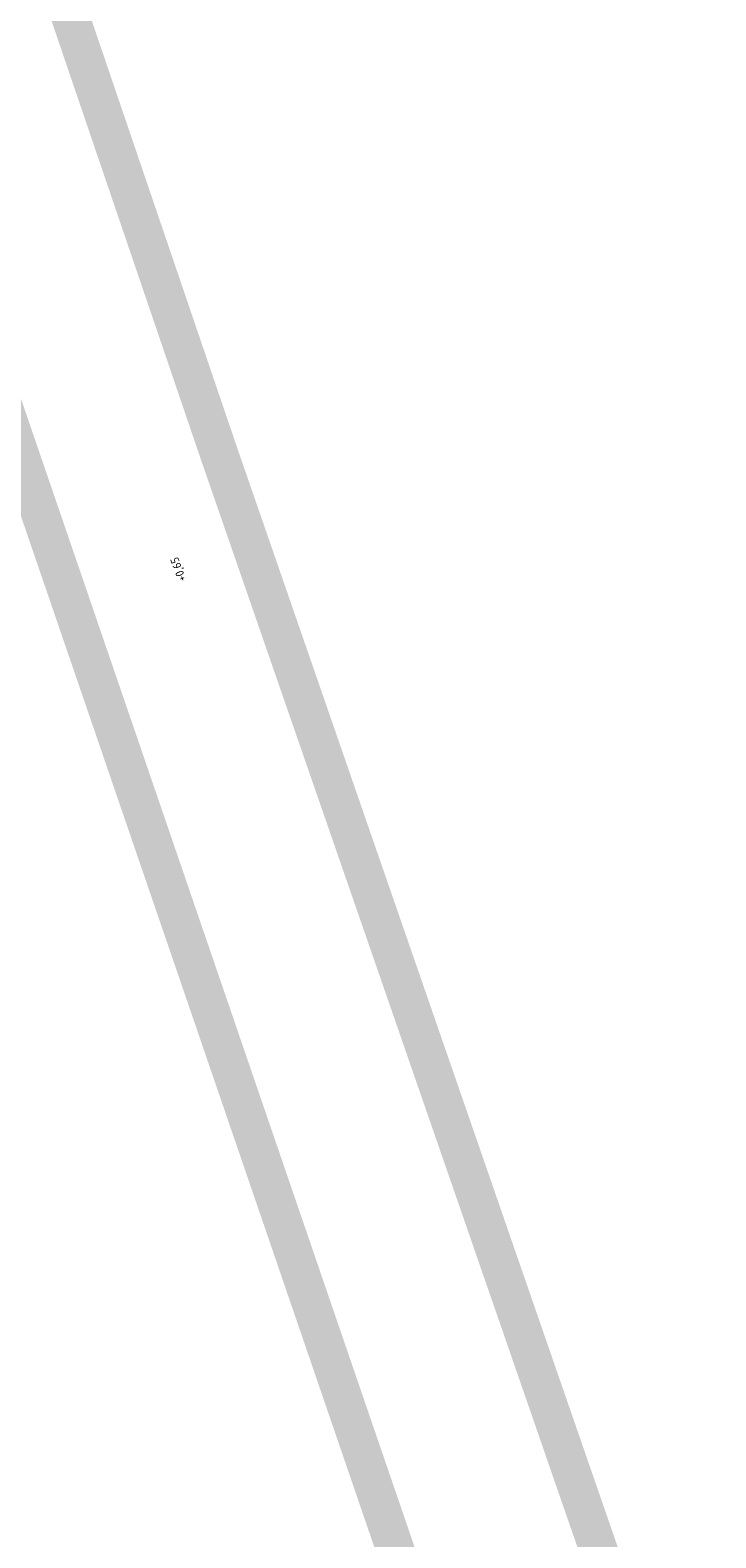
# Model space of a CAD drawing. Header units: metres. Extents: x 264779 to 275389, y 575281 to 580396.
# Tile 8 of 174: x 265250 to 265280, y 576855 to 576920. Entities that reach past the tile are written whole.
import ezdxf

# ---------------------------------------------------------------- set-up
doc = ezdxf.new("R2010")
doc.units = ezdxf.units.M
doc.layers.add('B-WE-KL-TRACE-A', color=9, linetype='Continuous', lineweight=13, true_color=0x808080)
doc.layers.add('B-XX-AL-HOOGTELABEL-T25', color=252, linetype='Continuous', lineweight=9)
doc.styles.add('NLCS-ISO-ANNOTATIVE-T25', font='NLCS-ISO.ttf', dxfattribs={"height": 2.5})

msp = doc.modelspace()

# ---------------------------------------------------------------- hatches: boundary and pattern name
at = {"layer": 'B-WE-KL-TRACE-A'}
h = msp.add_hatch(dxfattribs=at)
h.set_pattern_fill('DOTS', color=256, scale=0.5)
h.set_pattern_definition([(0, (265713.50372, 576754.34745), (0.079375, 0.15875), [0, -0.15875])])
h.paths.add_polyline_path([(265257.497, 576901.576), (265280.092, 576836.285), (265298.31, 576783.268), (265291.791, 576781.392), (265239.384, 576934.357), (265222.655, 576983.209), (265230.7, 576979.939), (265245.297, 576937.421), (265245.427, 576937.04)])
h.paths.add_polyline_path([(265223.141, 576984.793), (265219.917, 576993.606), (265211.971, 577028.584), (265210.547, 577042.097), (265222.786, 577002.989), (265229.989, 576982.009)])
h.paths.add_polyline_path([(265207.488, 577055.376), (265208.876, 577042.208), (265202.774, 577069.069)])
h.paths.add_polyline_path([(265194.59, 577097.909), (265209.11, 577055.736), (265209.669, 577050.426), (265224.354, 577003.504), (265246.856, 576937.963), (265259.058, 576902.111), (265281.655, 576836.813), (265331.28, 576692.401), (265402.247, 576711.023), (265417.831, 576715.057), (265434.246, 576719.393), (265450.777, 576723.65), (265466.98, 576727.876), (265483.558, 576732.243), (265517.748, 576741.103), (265533.987, 576745.376), (265551.26, 576749.845), (265566.674, 576753.911), (265582.241, 576757.871), (265589.311, 576759.685), (265591.043, 576760.329), (265486.412, 577064.17), (265488.303, 577064.821), (265593.602, 576759.04), (265591.727, 576758.343), (265591.58, 576758.769), (265589.803, 576758.108), (265582.65, 576756.272), (265567.088, 576752.314), (265551.677, 576748.248), (265534.403, 576743.779), (265518.165, 576739.506), (265483.975, 576730.646), (265467.398, 576726.28), (265451.191, 576722.053), (265434.662, 576717.796), (265418.248, 576713.46), (265402.664, 576709.426), (265330.216, 576690.416), (265298.846, 576781.706), (265290.739, 576779.372), (265237.824, 576933.823), (265212.508, 577007.744), (265210.34, 577028.314), (265197.8, 577083.516), (265193.03, 577097.371)])

# ---------------------------------------------------------------- next in the draw order: texts
at = {"layer": 'B-XX-AL-HOOGTELABEL-T25', "insert": (265256.513, 576896.286), "char_height": 0.36, "width": 0.36, "attachment_point": 1, "rotation": 109.6794, "style": 'NLCS-ISO-ANNOTATIVE-T25', "bg_fill": 3, "box_fill_scale": 1.1, "bg_fill_color": 256, "bg_fill_transparency": 0}
msp.add_mtext('+0,65', dxfattribs=at)

doc.saveas('drawing.dxf')
